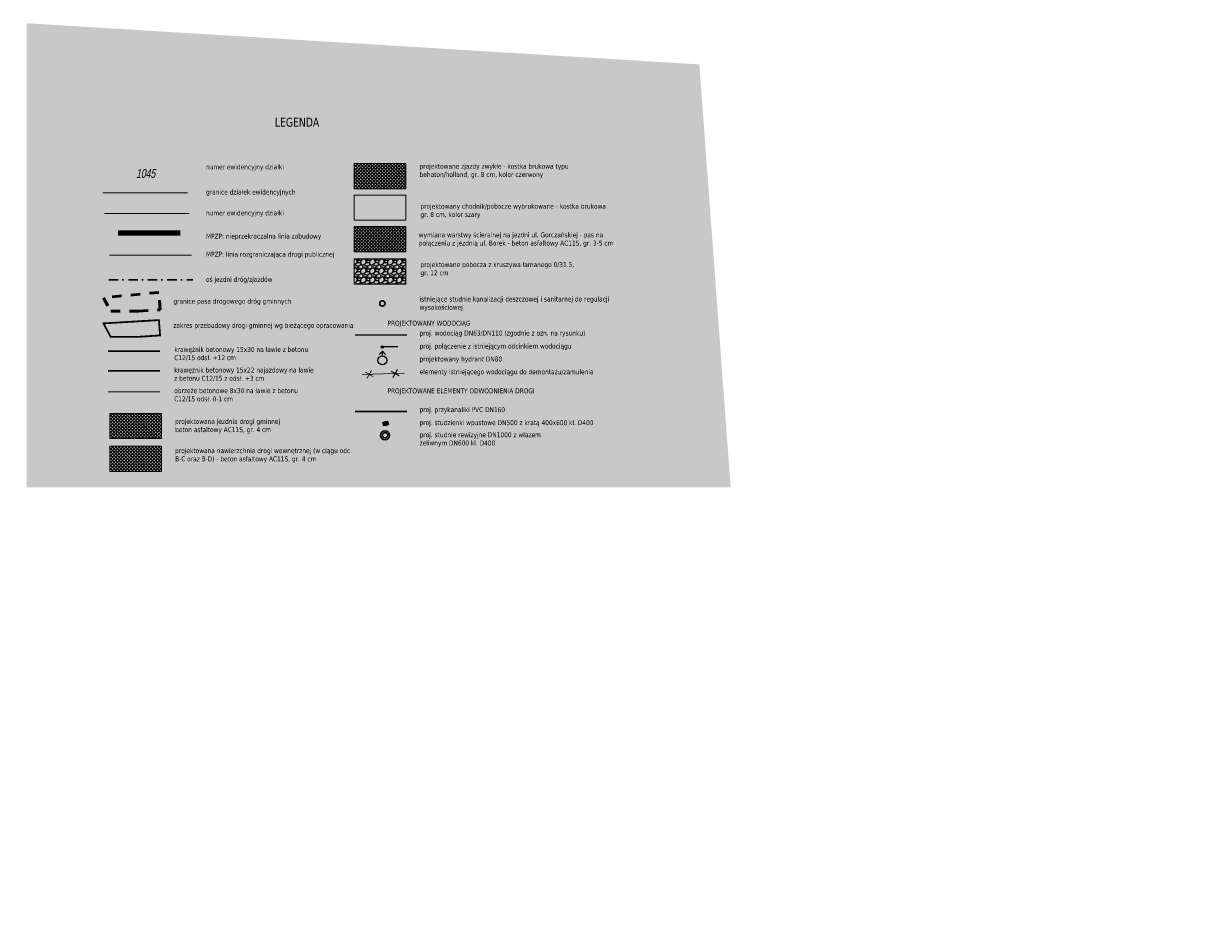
# Model space of a CAD drawing. Header units: metres. Extents: x 7403618 to 7449367, y 5479833 to 5516047.
# Tile 71 of 72: x 7449182 to 7449367, y 5479836 to 5479980. Entities that reach past the tile are written whole.
import ezdxf

# ---------------------------------------------------------------- set-up
doc = ezdxf.new("R2010")
doc.units = ezdxf.units.M
doc.header["$MEASUREMENT"] = 0
for name, pattern in [('0.5_0.5', [1, 0.5, -0.5]), ('3_SUWP', [0]), ('414-500', [1, 0.5, -0.5]), ('4_SUPK_01', [0]), ('DASHDOT', [1, 0.5, -0.25, 0, -0.25])]:
    doc.linetypes.add(name, pattern=pattern)
doc.layers.get('0').update_dxf_attribs({"linetype": 'CONTINUOUS', "lineweight": 9})
doc.layers.get('Defpoints').update_dxf_attribs({"linetype": 'CONTINUOUS'})
for name, color, linetype, lineweight in [('0_kraw_najazd', 212, 'CONTINUOUS', 30), ('0_kraw_wysoki', 152, 'CONTINUOUS', 30), ('_E_Numery_dzialek', 92, 'CONTINUOUS', 18), ('_MPZP_NLZ', 212, 'LINIAZAB', 15), ('demontaż', 1, 'CONTINUOUS', 9), ('DR_ASFALT', 120, 'CONTINUOUS', 0), ('E_Dzialki', 114, 'CONTINUOUS', 35), ('E_Numery_dzialek', 114, 'CONTINUOUS', 15), ('KANDESZCZ', 82, 'CONTINUOUS', 30), ('OSIE', 30, 'DASHDOT', 30), ('SUPK_L_4', 34, '4_SUPK_01', 18), ('SUWP_L_0', 5, '3_SUWP', 18), ('wodociag_proj', 150, 'CONTINUOUS', 25), ('Wymiary', 5, 'CONTINUOUS', 13)]:
    doc.layers.add(name, color=color, linetype=linetype, lineweight=lineweight)
doc.layers.add('Zakres', color=7, linetype='414-500', true_color=0x3a9db6)
doc.styles.get("Standard").update_dxf_attribs({"font": 'verdana.ttf', "width": 0.75})
doc.linetypes.add('LINIAZAB', pattern='A,0,-0.248511,[1,linia rozgraniczajaca.shx,S=0.1,R=305.396677,X=0,Y=-0.000911],-0.350123', length=0.598634)
doc.dimstyles.new('RZUT', dxfattribs={"dimscale": 0.35, "dimtxt": 2.5, "dimasz": 2.5, "dimexe": 1.25, "dimexo": 0.625, "dimgap": 1, "dimtad": 1, "dimzin": 1, "dimtxsty": 'Standard', "dimblk": 'OBLIQUE', "dimcen": 2.5, "dimadec": 0, "dimazin": 0, "dimtfac": 1, "dimtmove": 0, "dimatfit": 3, "dimfxl": 1, "dimtfill": 2, "dimtfillclr": 256, "dimarcsym": 0})
pattern_1 = [(45, (0, -3.9075), (-0.265165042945, 0.265165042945), []), (135, (0, -3.9075), (-0.265165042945, -0.265165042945), [])]

# ---------------------------------------------------------------- blocks, each defined once
blk = doc.blocks.new('hydrant_proj.')
at = {"layer": 'wodociag_proj'}
for points in [[(0, 0.5), (0, 1), (-0.35, 0.65)], [(0.35, 0.65), (0, 1)]]:
    blk.add_lwpolyline(points, dxfattribs=at)
blk.add_circle((0, 0), 0.5, dxfattribs=at)
blk = doc.blocks.new('Wpust')
at = {"layer": 'KANDESZCZ', "lineweight": 20, "ltscale": 20}
for points in [[(-0.36, -0.03), (0.11, 0.34), (0.36, 0.03), (-0.11, -0.34), (-0.36, -0.03)], [(0.11, 0.34), (0.36, 0.03)]]:
    blk.add_lwpolyline(points, dxfattribs=at)
at = {"layer": 'KANDESZCZ', "lineweight": 5, "ltscale": 20}
for points in [[(-0.28, 0.03), (-0.04, -0.28)], [(-0.22, 0.08), (0.03, -0.23)], [(-0.16, 0.13), (0.09, -0.18)], [(-0.09, 0.18), (0.15, -0.13)], [(-0.03, 0.23), (0.22, -0.09)], [(0.03, 0.28), (0.28, -0.04)]]:
    blk.add_lwpolyline(points, dxfattribs=at)
at = {"layer": 'KANDESZCZ', "lineweight": 20, "ltscale": 20}
blk.add_circle((0, 0), 0.25, dxfattribs=at)
blk = doc.blocks.new('demontaż')
at = {"layer": 'demontaż'}
for points in [[(-0.43, 0.25), (0.43, -0.25)], [(-0.25, -0.43), (0.25, 0.43)]]:
    blk.add_lwpolyline(points, dxfattribs=at)
blk = doc.blocks.new('*D186')
at = {"layer": 'Defpoints', "color": 0, "transparency": 16777216}
for p in [(7449125.67, 5479951.13), (7449185.6, 5479835.76)]:
    blk.add_point(p, dxfattribs=at)
at = {"layer": 'Wymiary', "color": 0, "lineweight": -2, "transparency": 16777216}
blk.add_line((7449137.1, 5479929.12), (7449126.31, 5479949.88), dxfattribs=at)
at = {"layer": 'Wymiary', "color": 0, "transparency": 16777216}
blk.add_solid([(7449126.52, 5479949.99), (7449126.11, 5479949.78), (7449125.67, 5479951.13)], dxfattribs=at)
at = {"layer": 'Wymiary', "color": 0, "transparency": 16777216, "insert": (7449137.03, 5479931.23), "char_height": 0.875, "attachment_point": 5, "rotation": 297.4532, "bg_fill": 1, "box_fill_scale": 1.25, "bg_fill_color": 256, "bg_fill_true_color": 16448250, "bg_fill_transparency": 0}
blk.add_mtext('R130,0', dxfattribs=at)

msp = doc.modelspace()

# ---------------------------------------------------------------- hatches: boundary and pattern name
at = {"ltscale": 20, "true_color": 0xffffff, "transparency": 33554687}
h = msp.add_hatch(color=7, dxfattribs=at)
h.dxf.hatch_style = 1
h.paths.add_polyline_path([(7449289.591, 5479973.155), (7449182.499, 5479979.705), (7449182.499, 5479905.857), (7449294.576, 5479905.857)])
at = {"true_color": 0xcd2027, "transparency": 33554597}
h = msp.add_hatch(dxfattribs=at)
h.set_pattern_fill('ANSI37', color=242, scale=3)
h.set_pattern_definition([(45, (0, 0), (-0.265165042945, 0.265165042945), []), (135, (0, 0), (-0.265165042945, -0.265165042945), [])])
h.paths.add_polyline_path([(7449242.891, 5479957.382), (7449234.643, 5479957.382), (7449234.643, 5479953.366), (7449242.891, 5479953.366)])
at = {"true_color": 0x636466, "transparency": 33554597}
h = msp.add_hatch(color=251, dxfattribs=at)
h.dxf.hatch_style = 1
h.paths.add_polyline_path([(7449242.891, 5479952.361), (7449234.643, 5479952.361), (7449234.643, 5479948.345), (7449242.891, 5479948.345)])
at = {"true_color": 0x93278f, "transparency": 33554597}
h = msp.add_hatch(dxfattribs=at)
h.set_pattern_fill('ANSI37', color=217, scale=2.86)
h.set_pattern_definition([(45, (-3203167.49466, -2356366.11256), (-0.252790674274, 0.252790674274), []), (135, (-3203167.49466, -2356366.11256), (-0.252790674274, -0.252790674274), [])])
h.paths.add_polyline_path([(7449242.891, 5479947.345), (7449234.643, 5479947.345), (7449234.643, 5479943.329), (7449242.891, 5479943.329)])
at = {"true_color": 0x991b1e, "transparency": 33554597}
h = msp.add_hatch(dxfattribs=at)
h.set_pattern_fill('GRAVEL', color=244, scale=1.43)
h.set_pattern_definition([(228.012787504, (-3203166.46506, -2356364.68256), (-11.4400000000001, -12.87), [0.19238648, -19.04629590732]), (184.969740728, (-3203166.593764, -2356364.82556), (17.15999999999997, 1.43000000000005), [0.33014124, -32.68397240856]), (132.510447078, (-3203166.92266, -2356364.85416), (14.30000000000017, -15.7299999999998), [0.23278684, -23.04592661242]), (267.273689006, (-3203167.480364, -2356365.21166), (1.43000000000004, 28.60000000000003), [0.30064034, -29.76338799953]), (292.833654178, (-3203167.494664, -2356365.51196), (-7.15, 17.16000000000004), [0.29480165, -29.18540357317]), (357.273689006, (-3203167.380264, -2356365.78366), (-28.60000000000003, 1.43000000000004), [0.30064034, -29.76338799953]), (37.6942404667, (-3203167.079964, -2356365.79796), (-18.59, -14.29999999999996), [0.39758147, -39.36053342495]), (72.2553283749, (-3203166.765364, -2356365.55486), (10.01000000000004, 31.46), [0.37535784, -37.16043974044]), (121.429565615, (-3203166.650964, -2356365.19736), (-11.44000000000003, 18.59), [0.3016585, -29.86422454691]), (175.236358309, (-3203166.80826, -2356364.93996), (15.73, -1.4300000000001), [0.34438976, -16.87509048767]), (222.397437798, (-3203167.151464, -2356364.911358), (-17.15999999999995, -15.72999999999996), [0.44537064, -44.09172625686]), (138.814074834, (-3203166.06466, -2356365.22596), (-10.01, 8.58), [0.15201043, -15.04909808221]), (171.46923439, (-3203166.179064, -2356365.12586), (18.59, -2.86), [0.28919891, -28.6307613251]), (225, (-3203166.4651, -2356365.083), (-2e-16, -1.43), [0.20223203, -1.8200933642]), (203.198590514, (-3203166.56516, -2356364.91136), (7.15, 2.86), [0.10890594, -10.78164960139]), (291.801409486, (-3203166.66526, -2356364.95426), (-1.4299999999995, 4.29), [0.15401529, -7.5467703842]), (30.963756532, (-3203166.60806, -2356365.09726), (4.29, 2.86), [0.25014847, -8.08811273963]), (161.565051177, (-3203166.39356, -2356364.96856), (2.86, -1.43), [0.18088213, -4.34117492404]), (16.389540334, (-3203167.49466, -2356364.95426), (14.29999999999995, 4.29000000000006), [0.253396, -25.08626855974]), (70.3461759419, (-3203167.25156, -2356364.88276), (-5.72000000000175, -15.73000000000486), [0.21258523, -21.04589307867]), (293.198590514, (-3203166.39356, -2356364.68256), (-2.86, 7.15), [0.21781045, -10.67274509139]), (343.610459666, (-3203166.30776, -2356364.88276), (-14.29999999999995, 4.29000000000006), [0.253396, -25.08626855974]), (339.44395478, (-3203167.49466, -2356365.84086), (-7.15, 2.86), [0.2443584, -11.9735669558]), (294.775140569, (-3203167.26586, -2356365.92666), (-7.15, 15.73), [0.20474454, -20.26973958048]), (66.8014094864, (-3203166.37926, -2356366.11256), (2.86, 7.15), [0.21781045, -10.67274509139]), (17.3540246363, (-3203166.29346, -2356365.91236), (-18.58999999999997, -5.71999999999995), [0.23971233, -23.73145576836]), (69.4439547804, (-3203167.07996, -2356366.11256), (-2.86, -7.15), [0.1221792, -12.0957461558]), (101.309932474, (-3203166.46506, -2356366.11256), (-1.43, 5.72), [0.0729157, -7.21868220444]), (165.963756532, (-3203166.47936, -2356366.04106), (4.29, -1.43), [0.29480165, -5.60123939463]), (186.009005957, (-3203166.765364, -2356365.96956), (14.30000000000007, 1.42999999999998), [0.2732015, -27.0469101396]), (303.690067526, (-3203166.60806, -2356365.22596), (-1.43, 2.86), [0.20623746, -4.94970086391]), (353.157226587, (-3203166.493664, -2356365.39756), (24.31000000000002, -2.86000000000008), [0.36006542, -35.64641455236]), (60.9453959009, (-3203166.13616, -2356365.44046), (-5.72, -10.01), [0.14722708, -14.57552402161]), (90, (-3203166.0647, -2356365.3118), (-1.43, 1.43), [0.0858, -1.3442]), (120.256437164, (-3203166.79396, -2356365.92666), (5.72, -10.01), [0.19866132, -19.66753358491]), (48.0127875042, (-3203166.89406, -2356365.75506), (11.44, 12.87), [0.38477296, -18.85390942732]), (0, (-3203166.6367, -2356365.469), (1.43, 1.43), [0.3718, -1.0582]), (325.304846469, (-3203166.26486, -2356365.46906), (14.3000000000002, -10.00999999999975), [0.22610302, -22.3841822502]), (254.054604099, (-3203166.07896, -2356365.59776), (-1.43, -5.72), [0.20821086, -10.20234628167]), (207.645975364, (-3203166.136164, -2356365.79796), (-27.16999999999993, -14.30000000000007), [0.33900295, -33.56134808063]), (175.42607874, (-3203166.436464, -2356365.95526), (-18.58999999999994, 1.43), [0.35864257, -35.5055749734])])
h.paths.add_polyline_path([(7449242.891, 5479942.221), (7449234.643, 5479942.221), (7449234.643, 5479938.205), (7449242.891, 5479938.205)])
at = {"ltscale": 3, "transparency": 33554687}
h = msp.add_hatch(dxfattribs=at)
h.set_pattern_fill('ANSI31', color=256, angle=47)
h.set_pattern_definition([(92, (0, -2.55376), (-0.1249238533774, -0.0043624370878), [])])
h.paths.add_polyline_path([(7449366.871, 5479926.291), (7449366.868, 5479926.371), (7449366.868, 5479926.291)])
at = {"true_color": 0xf26722, "transparency": 33554597}
h = msp.add_hatch(dxfattribs=at)
h.set_pattern_fill('ANSI37', color=30, scale=3)
h.set_pattern_definition(pattern_1)
h.paths.add_polyline_path([(7449203.98, 5479917.617), (7449195.731, 5479917.617), (7449195.731, 5479913.602), (7449203.98, 5479913.602)])
at = {"layer": 'Wymiary', "true_color": 0xf8991e, "transparency": 33554597}
h = msp.add_hatch(dxfattribs=at)
h.set_pattern_fill('ANSI37', color=30, scale=3)
h.set_pattern_definition(pattern_1)
h.paths.add_polyline_path([(7449203.98, 5479912.399), (7449195.731, 5479912.399), (7449195.731, 5479908.383), (7449203.98, 5479908.383)])

# ---------------------------------------------------------------- linework, layer by layer
at = {"ltscale": 2}
for points in [[(7449234.643, 5479957.382), (7449242.891, 5479957.382), (7449242.891, 5479953.366), (7449234.643, 5479953.366), (7449234.643, 5479957.382)], [(7449234.643, 5479952.361), (7449242.891, 5479952.361), (7449242.891, 5479948.345), (7449234.643, 5479948.345), (7449234.643, 5479952.361)], [(7449234.643, 5479947.345), (7449242.891, 5479947.345), (7449242.891, 5479943.329), (7449234.643, 5479943.329), (7449234.643, 5479947.345)], [(7449234.643, 5479942.221), (7449242.891, 5479942.221), (7449242.891, 5479938.205), (7449234.643, 5479938.205), (7449234.643, 5479942.221)], [(7449195.731, 5479917.617), (7449203.98, 5479917.617), (7449203.98, 5479913.602), (7449195.731, 5479913.602), (7449195.731, 5479917.617)], [(7449195.731, 5479912.399), (7449203.98, 5479912.399), (7449203.98, 5479908.383), (7449195.731, 5479908.383), (7449195.731, 5479912.399)]]:
    msp.add_lwpolyline(points, dxfattribs=at)
at = {"lineweight": 20, "ltscale": 2}
msp.add_lwpolyline([(7449194.887, 5479949.44), (7449208.35, 5479949.44)], dxfattribs=at)
at = {"layer": '0_kraw_najazd'}
msp.add_lwpolyline([(7449203.708, 5479924.375), (7449195.459, 5479924.375)], dxfattribs=at)
at = {"layer": '0_kraw_wysoki'}
msp.add_lwpolyline([(7449203.708, 5479927.529), (7449195.459, 5479927.529)], dxfattribs=at)
at = {"layer": '_E_Numery_dzialek', "lineweight": 20, "ltscale": 2}
msp.add_lwpolyline([(7449194.651, 5479952.704), (7449208.113, 5479952.704)], dxfattribs=at)
at = {"layer": '_MPZP_NLZ', "linetype": 'LINIAZAB', "lineweight": 90, "ltscale": 2}
msp.add_line((7449206.921, 5479946.308), (7449197.09, 5479946.308), dxfattribs=at)
at = {"layer": '_MPZP_NLZ', "color": 212, "linetype": 'Continuous', "lineweight": 18}
msp.add_line((7449208.755, 5479942.804), (7449195.715, 5479942.804), dxfattribs=at)
at = {"layer": 'DR_ASFALT', "color": 7, "linetype": 'Continuous', "lineweight": 13, "ltscale": 2}
msp.add_lwpolyline([(7449203.708, 5479921.056), (7449195.459, 5479921.056)], dxfattribs=at)
at = {"layer": 'E_Dzialki', "color": 242, "linetype": '0.5_0.5', "lineweight": 50, "ltscale": 3, "true_color": 0xcd2027}
msp.add_lwpolyline([(7449203.562, 5479936.881), (7449194.723, 5479936.028), (7449195.881, 5479933.891), (7449200.328, 5479933.893), (7449203.742, 5479934.115), (7449203.562, 5479936.881)], dxfattribs=at)
at = {"layer": 'KANDESZCZ'}
msp.add_lwpolyline([(7449243.04, 5479917.896), (7449234.792, 5479917.896)], dxfattribs=at)
at = {"layer": 'KANDESZCZ', "ltscale": 20}
for radius in [0.715, 0.429]:
    msp.add_circle((7449239.561, 5479914.133), radius, dxfattribs=at)
at = {"layer": 'OSIE', "ltscale": 3}
msp.add_lwpolyline([(7449195.591, 5479938.898), (7449208.944, 5479938.898)], dxfattribs=at)
at = {"layer": 'SUPK_L_4', "lineweight": 30, "ltscale": 20}
msp.add_circle((7449239.138, 5479935.11), 0.429, dxfattribs=at)
at = {"layer": 'SUWP_L_0'}
msp.add_lwpolyline([(7449242.681, 5479924.03), (7449235.916, 5479923.793)], dxfattribs=at)
at = {"layer": 'wodociag_proj'}
for points in [[(7449243.04, 5479930.082), (7449234.792, 5479930.082)], [(7449241.582, 5479928.232), (7449239.115, 5479928.192)]]:
    msp.add_lwpolyline(points, dxfattribs=at)
for radius in [0.186, 0.143]:
    msp.add_circle((7449239.115, 5479928.192), radius, dxfattribs=at)
at = {"layer": 'Zakres', "ltscale": 3, "const_width": 0.286}
msp.add_lwpolyline([(7449203.562, 5479932.467), (7449194.723, 5479931.939), (7449195.881, 5479929.803), (7449200.328, 5479929.804), (7449203.742, 5479930.027), (7449203.562, 5479932.467)], dxfattribs=at)

# ---------------------------------------------------------------- block references
at = {"layer": 'demontaż', "xscale": 1.43, "yscale": 1.43, "zscale": 1.43}
for p in [(7449237.064, 5479923.843), (7449241.171, 5479923.967)]:
    msp.add_blockref('demontaż', p, dxfattribs=at)
at = {"layer": 'KANDESZCZ', "xscale": 1.43, "yscale": 1.43, "zscale": 1.43, "rotation": 156.5757005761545}
msp.add_blockref('Wpust', (7449239.664, 5479916.015), dxfattribs=at)
at = {"layer": 'wodociag_proj', "xscale": 1.43, "yscale": 1.43, "zscale": 1.43}
msp.add_blockref('hydrant_proj.', (7449239.143, 5479926.072), dxfattribs=at)

# ---------------------------------------------------------------- texts
at = {"ltscale": 2, "insert": (7449222.02, 5479964.668), "char_height": 1.43, "attachment_point": 1}
msp.add_mtext_dynamic_manual_height_columns('LEGENDA', width=14.77525, gutter_width=24.578, heights=[0], dxfattribs=at)
at = {"lineweight": 20, "ltscale": 2, "char_height": 0.7865, "attachment_point": 1}
for s, width, insert in [('numer ewidencyjny działki', 12.10993, (7449211.054, 5479957.238)), ('projektowane zjazdy zwykłe - kostka brukowa typu behaton/holland, gr. 8 cm, kolor czerwony', 26.52248, (7449245.047, 5479957.344)), ('granice działek ewidencyjnych', 13.39231, (7449211.054, 5479953.232)), ('numer ewidencyjny działki', 12.10993, (7449211.054, 5479949.907)), ('projektowany chodnik/pobocze wybrukowane - kostka brukowa gr. 8 cm, kolor szary', 26.16655, (7449245.186, 5479950.981)), ('MPZP: nieprzekraczalna linia zabudowy', 23.09037, (7449211.054, 5479946.222)), ('wymiana warstwy ścieralnej na jezdni ul. Gorczańskiej - pas na połączeniu z jezdnią ul. Borek - beton asfaltowy AC11S, gr. 3-5 cm', 27.83596, (7449244.921, 5479946.425)), ('MPZP: linia rozgraniczająca drogi publicznej', 18.48179, (7449211.054, 5479943.338)), ('projektowane pobocza z kruszywa łamanego 0/31.5, gr. 12 cm', 21.51321, (7449245.186, 5479941.689)), ('oś jezdni dróg/zjazdów', 18.48179, (7449211.054, 5479939.332)), ('istniejące studnie kanalizacji deszczowej i sanitarnej do regulacji wysokościowej', 26.52248, (7449245.047, 5479936.205)), ('granice pasa drogowego dróg gminnych', 32.58339, (7449205.861, 5479935.863)), ('zakres przebudowy drogi gminnej wg bieżącego opracowania', 32.58339, (7449205.861, 5479932.018)), ('\\pxt20;PROJEKTOWANY WODOCIĄG', 26.52248, (7449239.933, 5479932.369)), ('proj. wodociąg DN63/DN110 (zgodnie z ozn. na rysunku)', 26.52248, (7449245.055, 5479930.795)), ('proj. połączenie z istniejącym odcinkiem wodociągu', 26.52248, (7449245.055, 5479928.723)), ('krawężnik betonowy 15x30 na ławie z betonu C12/15 odsł. +12 cm', 19.75809, (7449206.01, 5479928.187)), ('projektowany hydrant DN80', 26.52248, (7449245.055, 5479926.669)), ('krawężnik betonowy 15x22 najazdowy na ławie z betonu C12/15 z odsł. +3 cm', 19.71765, (7449205.991, 5479924.909)), ('elementy istniejącego wodociągu do demontażu/zamulenia', 26.52248, (7449245.055, 5479924.637)), ('obrzeże betonowe 8x30 na ławie z betonu C12/15 odsł. 0-1 cm', 19.72105, (7449205.988, 5479921.626)), ('\\pxt20;PROJEKTOWANE ELEMENTY ODWODNIENIA DROGI', 26.52248, (7449239.933, 5479921.595)), ('proj. przykanaliki PVC DN160', 26.52248, (7449245.055, 5479918.608)), ('projektowana jezdnia drogi gminnej\\Pbeton asfaltowy AC11S, gr. 4 cm', 25.61414, (7449206.136, 5479916.736)), ('proj. studzienki wpustowe DN500 z kratą 400x600 kl. D400', 26.52248, (7449245.055, 5479916.537)), ('proj. studnie rewizyjne DN1000 z włazem żeliwnym DN600 kl. D400', 17.37414, (7449245.055, 5479914.613)), ('projektowana nawierzchnia drogi wewnętrznej (w ciągu odc. B-C oraz B-D) - beton asfaltowy AC11S, gr. 4 cm', 25.61414, (7449206.136, 5479912.081))]:
    msp.add_mtext_dynamic_manual_height_columns(s, width=width, gutter_width=24.578, heights=[0], dxfattribs=dict(at, insert=insert))
at = {"layer": 'E_Numery_dzialek', "lineweight": 35, "insert": (7449199.915, 5479955.068), "char_height": 1.43, "attachment_point": 7, "line_spacing_factor": 0.6}
msp.add_mtext('\\FWORKING_1250;\\Q12;\\H1x;\\W0.72;1045', dxfattribs=at)

# ---------------------------------------------------------------- dimensions: what is measured, and where the dimension line sits
at = {"layer": 'Wymiary'}
dim = msp.add_radius_dim(center=(7449185.602, 5479835.765), mpoint=(7449125.669, 5479951.125), dimstyle='RZUT', override={"dimasz": 4, "dimdec": 1, "dimsah": 1, "dimcen": 4}, dxfattribs=at)
dim.commit()
dim.dimension.update_dxf_attribs({"geometry": '*D186', "text_midpoint": (7449136.223, 5479930.81), "dimtype": 164})

doc.saveas('drawing.dxf')
